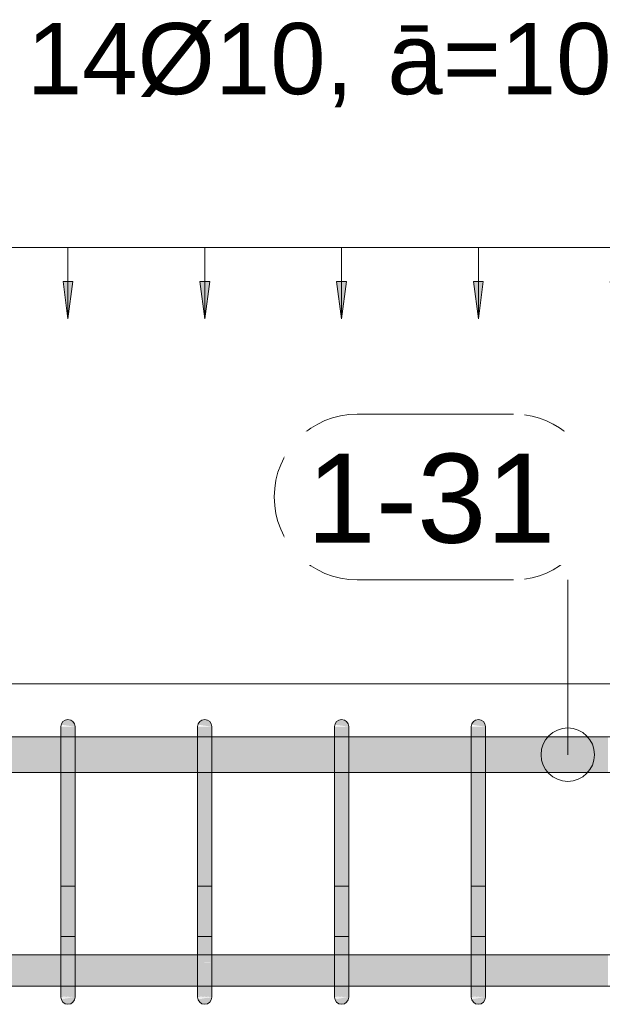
# Model space of a CAD drawing. Header units: millimetres. Extents: x 4307 to 42792, y 1610 to 10025.
# Tile 92 of 256: x 13738 to 14147, y 8695 to 9386. Entities that reach past the tile are written whole.
import ezdxf

# ---------------------------------------------------------------- set-up
doc = ezdxf.new("R2010")
doc.units = ezdxf.units.MM
for name, color, linetype, lineweight in [('A-ANNO-DIMS', 211, 'Continuous', 5), ('A-ANNO-DIMS-25', 211, 'Continuous', 5), ('S-BEAM', 12, 'Continuous', 9), ('S-RBAR', 171, 'Continuous', 5), ('S-RBAR-IDEN', 171, 'Continuous', 5)]:
    doc.layers.add(name, color=color, linetype=linetype, lineweight=lineweight)
doc.styles.add('Arial', font='arial.ttf', dxfattribs={"height": 50})
doc.styles.add('Arial_1', font='arial.ttf', dxfattribs={"height": 62.5})
doc.dimstyles.new('Výztuž_kusy__řezy_', dxfattribs={"dimscale": 304.8, "dimtxt": 0.18, "dimasz": 0, "dimexe": 0, "dimexo": 0.0625, "dimgap": 0.082021, "dimtad": 1, "dimdec": 0, "dimzin": 0, "dimdsep": 46, "dimtxsty": 'Arial_1', "dimblk1": 'NONE', "dimblk2": 'NONE', "dimsah": 1, "dimcen": 0.09, "dimazin": 0, "dimtfac": 1, "dimtdec": 4, "dimtix": 1, "dimtmove": 0, "dimatfit": 3, "dimfxl": 0.164042, "dimfxlon": 1, "dimtvp": 1, "dimtfill": 1, "dimtolj": 1, "dimtzin": 0, "dimarcsym": 2})

# ---------------------------------------------------------------- blocks, each defined once
blk = doc.blocks.new('DIMBLOCK85-V1')
at = {"layer": 'A-ANNO-DIMS-25'}
for points in [[(14059.92, 9176.43), (14063.38, 9202.72), (14056.46, 9202.72)], [(14155.94, 9176.43), (14159.4, 9202.72), (14152.48, 9202.72)]]:
    blk.add_hatch(color=256, dxfattribs=at).paths.add_polyline_path(points)
for p, q in [((14155.94, 9226.43), (14059.92, 9226.43)), ((14059.92, 9226.43), (14059.92, 9226.43)), ((14059.92, 9226.43), (14059.92, 9176.43)), ((14155.94, 9226.43), (14155.94, 9226.43)), ((14155.94, 9226.43), (14155.94, 9176.43)), ((14063.38, 9202.72), (14056.46, 9202.72)), ((14056.46, 9202.72), (14059.92, 9176.43)), ((14059.92, 9176.43), (14063.38, 9202.72)), ((14159.4, 9202.72), (14152.48, 9202.72)), ((14152.48, 9202.72), (14155.94, 9176.43)), ((14155.94, 9176.43), (14159.4, 9202.72))]:
    blk.add_line(p, q, dxfattribs=at)
blk = doc.blocks.new('_None')
blk = doc.blocks.new('DIMBLOCK86-V1')
at = {"layer": 'A-ANNO-DIMS-25'}
for points in [[(13963.91, 9176.43), (13967.37, 9202.72), (13960.44, 9202.72)], [(14059.92, 9176.43), (14063.38, 9202.72), (14056.46, 9202.72)]]:
    blk.add_hatch(color=256, dxfattribs=at).paths.add_polyline_path(points)
for p, q in [((14059.92, 9226.43), (13963.91, 9226.43)), ((13963.91, 9226.43), (13963.91, 9226.43)), ((13963.91, 9226.43), (13963.91, 9176.43)), ((14059.92, 9226.43), (14059.92, 9226.43)), ((14059.92, 9226.43), (14059.92, 9176.43)), ((13967.37, 9202.72), (13960.44, 9202.72)), ((13960.44, 9202.72), (13963.91, 9176.43)), ((13963.91, 9176.43), (13967.37, 9202.72)), ((14063.38, 9202.72), (14056.46, 9202.72)), ((14056.46, 9202.72), (14059.92, 9176.43)), ((14059.92, 9176.43), (14063.38, 9202.72))]:
    blk.add_line(p, q, dxfattribs=at)
blk = doc.blocks.new('DIMBLOCK87-V1')
at = {"layer": 'A-ANNO-DIMS-25'}
for points in [[(13867.89, 9176.43), (13871.35, 9202.72), (13864.43, 9202.72)], [(13963.91, 9176.43), (13967.37, 9202.72), (13960.44, 9202.72)]]:
    blk.add_hatch(color=256, dxfattribs=at).paths.add_polyline_path(points)
for p, q in [((13963.91, 9226.43), (13867.89, 9226.43)), ((13867.89, 9226.43), (13867.89, 9226.43)), ((13867.89, 9226.43), (13867.89, 9176.43)), ((13963.91, 9226.43), (13963.91, 9226.43)), ((13963.91, 9226.43), (13963.91, 9176.43)), ((13871.35, 9202.72), (13864.43, 9202.72)), ((13864.43, 9202.72), (13867.89, 9176.43)), ((13867.89, 9176.43), (13871.35, 9202.72)), ((13967.37, 9202.72), (13960.44, 9202.72)), ((13960.44, 9202.72), (13963.91, 9176.43)), ((13963.91, 9176.43), (13967.37, 9202.72))]:
    blk.add_line(p, q, dxfattribs=at)
blk = doc.blocks.new('DIMBLOCK88-V1')
at = {"layer": 'A-ANNO-DIMS-25'}
for points in [[(13771.87, 9176.43), (13775.34, 9202.72), (13768.41, 9202.72)], [(13867.89, 9176.43), (13871.35, 9202.72), (13864.43, 9202.72)]]:
    blk.add_hatch(color=256, dxfattribs=at).paths.add_polyline_path(points)
for p, q in [((13867.89, 9226.43), (13771.87, 9226.43)), ((13771.87, 9226.43), (13771.87, 9226.43)), ((13771.87, 9226.43), (13771.87, 9176.43)), ((13867.89, 9226.43), (13867.89, 9226.43)), ((13867.89, 9226.43), (13867.89, 9176.43)), ((13775.34, 9202.72), (13768.41, 9202.72)), ((13768.41, 9202.72), (13771.87, 9176.43)), ((13771.87, 9176.43), (13775.34, 9202.72)), ((13871.35, 9202.72), (13864.43, 9202.72)), ((13864.43, 9202.72), (13867.89, 9176.43)), ((13867.89, 9176.43), (13871.35, 9202.72))]:
    blk.add_line(p, q, dxfattribs=at)
blk = doc.blocks.new('DIMBLOCK89-V1')
at = {"layer": 'A-ANNO-DIMS-25'}
for points in [[(13675.86, 9176.43), (13679.32, 9202.72), (13672.4, 9202.72)], [(13771.87, 9176.43), (13775.34, 9202.72), (13768.41, 9202.72)]]:
    blk.add_hatch(color=256, dxfattribs=at).paths.add_polyline_path(points)
for p, q in [((13771.87, 9226.43), (13675.86, 9226.43)), ((13675.86, 9226.43), (13675.86, 9226.43)), ((13675.86, 9226.43), (13675.86, 9176.43)), ((13771.87, 9226.43), (13771.87, 9226.43)), ((13771.87, 9226.43), (13771.87, 9176.43)), ((13679.32, 9202.72), (13672.4, 9202.72)), ((13672.4, 9202.72), (13675.86, 9176.43)), ((13675.86, 9176.43), (13679.32, 9202.72)), ((13775.34, 9202.72), (13768.41, 9202.72)), ((13768.41, 9202.72), (13771.87, 9176.43)), ((13771.87, 9176.43), (13775.34, 9202.72))]:
    blk.add_line(p, q, dxfattribs=at)
blk = doc.blocks.new('DIMBLOCK94-V1')
at = {"layer": 'A-ANNO-DIMS-25'}
for points in [[(13291.8, 9176.43), (13295.26, 9202.72), (13288.33, 9202.72)], [(13387.81, 9176.43), (13391.27, 9202.72), (13384.35, 9202.72)], [(13483.83, 9176.43), (13487.29, 9202.72), (13480.37, 9202.72)], [(13579.84, 9176.43), (13583.3, 9202.72), (13576.38, 9202.72)], [(13675.86, 9176.43), (13679.32, 9202.72), (13672.4, 9202.72)], [(13771.87, 9176.43), (13775.34, 9202.72), (13768.41, 9202.72)], [(13867.89, 9176.43), (13871.35, 9202.72), (13864.43, 9202.72)], [(13963.91, 9176.43), (13967.37, 9202.72), (13960.44, 9202.72)], [(14059.92, 9176.43), (14063.38, 9202.72), (14056.46, 9202.72)], [(14155.94, 9176.43), (14159.4, 9202.72), (14152.48, 9202.72)], [(14251.95, 9176.43), (14255.41, 9202.72), (14248.49, 9202.72)], [(14347.97, 9176.43), (14351.43, 9202.72), (14344.51, 9202.72)], [(14443.98, 9176.43), (14447.45, 9202.72), (14440.52, 9202.72)], [(14540, 9176.43), (14543.46, 9202.72), (14536.54, 9202.72)]]:
    blk.add_hatch(color=256, dxfattribs=at).paths.add_polyline_path(points)
for p, q in [((14540, 9226.43), (13291.8, 9226.43)), ((13387.81, 9226.43), (13291.8, 9226.43)), ((13291.8, 9226.43), (13291.8, 9226.43)), ((13291.8, 9226.43), (13291.8, 9176.43)), ((13483.83, 9226.43), (13387.81, 9226.43)), ((13387.81, 9226.43), (13387.81, 9226.43)), ((13387.81, 9226.43), (13387.81, 9176.43)), ((13579.84, 9226.43), (13483.83, 9226.43)), ((13483.83, 9226.43), (13483.83, 9226.43)), ((13483.83, 9226.43), (13483.83, 9176.43)), ((13675.86, 9226.43), (13579.84, 9226.43)), ((13579.84, 9226.43), (13579.84, 9226.43)), ((13579.84, 9226.43), (13579.84, 9176.43)), ((13771.87, 9226.43), (13675.86, 9226.43)), ((13675.86, 9226.43), (13675.86, 9226.43)), ((13675.86, 9226.43), (13675.86, 9176.43)), ((13867.89, 9226.43), (13771.87, 9226.43)), ((13771.87, 9226.43), (13771.87, 9226.43)), ((13771.87, 9226.43), (13771.87, 9176.43)), ((13963.91, 9226.43), (13867.89, 9226.43)), ((13867.89, 9226.43), (13867.89, 9226.43)), ((13867.89, 9226.43), (13867.89, 9176.43)), ((14059.92, 9226.43), (13963.91, 9226.43)), ((13963.91, 9226.43), (13963.91, 9226.43)), ((13963.91, 9226.43), (13963.91, 9176.43)), ((14155.94, 9226.43), (14059.92, 9226.43)), ((14059.92, 9226.43), (14059.92, 9226.43)), ((14059.92, 9226.43), (14059.92, 9176.43)), ((14251.95, 9226.43), (14155.94, 9226.43)), ((14155.94, 9226.43), (14155.94, 9226.43)), ((14155.94, 9226.43), (14155.94, 9176.43)), ((14347.97, 9226.43), (14251.95, 9226.43)), ((14251.95, 9226.43), (14251.95, 9226.43)), ((14251.95, 9226.43), (14251.95, 9176.43)), ((14443.98, 9226.43), (14347.97, 9226.43)), ((14347.97, 9226.43), (14347.97, 9226.43)), ((14347.97, 9226.43), (14347.97, 9176.43)), ((14540, 9226.43), (14443.98, 9226.43)), ((14443.98, 9226.43), (14443.98, 9226.43)), ((14443.98, 9226.43), (14443.98, 9176.43)), ((14540, 9226.43), (14540, 9226.43)), ((14540, 9226.43), (14540, 9176.43)), ((13295.26, 9202.72), (13288.33, 9202.72)), ((13288.33, 9202.72), (13291.8, 9176.43)), ((13291.8, 9176.43), (13295.26, 9202.72)), ((13391.27, 9202.72), (13384.35, 9202.72)), ((13384.35, 9202.72), (13387.81, 9176.43)), ((13387.81, 9176.43), (13391.27, 9202.72)), ((13487.29, 9202.72), (13480.37, 9202.72)), ((13480.37, 9202.72), (13483.83, 9176.43)), ((13483.83, 9176.43), (13487.29, 9202.72)), ((13583.3, 9202.72), (13576.38, 9202.72)), ((13576.38, 9202.72), (13579.84, 9176.43)), ((13579.84, 9176.43), (13583.3, 9202.72)), ((13679.32, 9202.72), (13672.4, 9202.72)), ((13672.4, 9202.72), (13675.86, 9176.43)), ((13675.86, 9176.43), (13679.32, 9202.72)), ((13775.34, 9202.72), (13768.41, 9202.72)), ((13768.41, 9202.72), (13771.87, 9176.43)), ((13771.87, 9176.43), (13775.34, 9202.72)), ((13871.35, 9202.72), (13864.43, 9202.72)), ((13864.43, 9202.72), (13867.89, 9176.43)), ((13867.89, 9176.43), (13871.35, 9202.72)), ((13967.37, 9202.72), (13960.44, 9202.72)), ((13960.44, 9202.72), (13963.91, 9176.43)), ((13963.91, 9176.43), (13967.37, 9202.72)), ((14063.38, 9202.72), (14056.46, 9202.72)), ((14056.46, 9202.72), (14059.92, 9176.43)), ((14059.92, 9176.43), (14063.38, 9202.72)), ((14159.4, 9202.72), (14152.48, 9202.72)), ((14152.48, 9202.72), (14155.94, 9176.43)), ((14155.94, 9176.43), (14159.4, 9202.72)), ((14255.41, 9202.72), (14248.49, 9202.72)), ((14248.49, 9202.72), (14251.95, 9176.43)), ((14251.95, 9176.43), (14255.41, 9202.72)), ((14351.43, 9202.72), (14344.51, 9202.72)), ((14344.51, 9202.72), (14347.97, 9176.43)), ((14347.97, 9176.43), (14351.43, 9202.72)), ((14447.45, 9202.72), (14440.52, 9202.72)), ((14440.52, 9202.72), (14443.98, 9176.43)), ((14443.98, 9176.43), (14447.45, 9202.72)), ((14543.46, 9202.72), (14536.54, 9202.72)), ((14536.54, 9202.72), (14540, 9176.43)), ((14540, 9176.43), (14543.46, 9202.72))]:
    blk.add_line(p, q, dxfattribs=at)
blk = doc.blocks.new('Popisek výztuže - _Typ_ množství_PRAVÝ-500031-V1')
at = {"layer": 'S-RBAR-IDEN'}
for p, q in [((6694.54, 8583.84), (6584.84, 8583.84)), ((6584.84, 8467.41), (6694.54, 8467.41))]:
    blk.add_line(p, q, dxfattribs=at)
for centre, start, end in [((6584.84, 8525.62), 90, 270), ((6694.54, 8525.62), 277.64339, 82.35661)]:
    blk.add_arc(centre, 58.22, start, end, dxfattribs=at)

msp = doc.modelspace()

# ---------------------------------------------------------------- hatches: boundary and pattern name
at = {"layer": 'S-RBAR'}
for points in [[(13776.87, 8890), (13776.7, 8891.29), (13776.2, 8892.5), (13775.41, 8893.54), (13774.37, 8894.33), (13773.17, 8894.83), (13771.87, 8895), (13770.58, 8894.83), (13769.37, 8894.33), (13768.34, 8893.54), (13767.54, 8892.5), (13767.04, 8891.29), (13776.7, 8890.02)], [(13872.89, 8890), (13872.72, 8891.29), (13872.22, 8892.5), (13871.43, 8893.54), (13870.39, 8894.33), (13869.18, 8894.83), (13867.89, 8895), (13866.6, 8894.83), (13865.39, 8894.33), (13864.35, 8893.54), (13863.56, 8892.5), (13863.06, 8891.29), (13872.72, 8890.02)], [(13968.91, 8890), (13968.74, 8891.29), (13968.24, 8892.5), (13967.44, 8893.54), (13966.41, 8894.33), (13965.2, 8894.83), (13963.91, 8895), (13962.61, 8894.83), (13961.41, 8894.33), (13960.37, 8893.54), (13959.58, 8892.5), (13959.08, 8891.29), (13968.74, 8890.02)], [(14064.92, 8890), (14064.75, 8891.29), (14064.25, 8892.5), (14063.46, 8893.54), (14062.42, 8894.33), (14061.22, 8894.83), (14059.92, 8895), (14058.63, 8894.83), (14057.42, 8894.33), (14056.39, 8893.54), (14055.59, 8892.5), (14055.09, 8891.29), (14064.75, 8890.02)], [(13776.87, 8865), (13776.87, 8890), (13766.87, 8890), (13766.87, 8865)], [(13872.89, 8865), (13872.89, 8890), (13862.89, 8890), (13862.89, 8865)], [(13968.91, 8865), (13968.91, 8890), (13958.91, 8890), (13958.91, 8865)], [(14064.92, 8865), (14064.92, 8890), (14054.92, 8890), (14054.92, 8865)], [(13776.87, 8725), (13776.87, 8865), (13766.87, 8865), (13766.87, 8725)], [(13872.89, 8725), (13872.89, 8865), (13862.89, 8865), (13862.89, 8725)], [(13968.91, 8725), (13968.91, 8865), (13958.91, 8865), (13958.91, 8725)], [(14064.92, 8725), (14064.92, 8865), (14054.92, 8865), (14054.92, 8725)], [(13771.87, 8695), (13773.17, 8695.17), (13774.37, 8695.67), (13775.41, 8696.46), (13776.2, 8697.5), (13776.7, 8698.71), (13776.7, 8699.98), (13767.04, 8698.71), (13767.54, 8697.5), (13768.34, 8696.46), (13769.37, 8695.67), (13770.58, 8695.17)], [(13867.89, 8695), (13869.73, 8695.4), (13870.39, 8695.67), (13871.43, 8696.46), (13872.22, 8697.5), (13872.72, 8698.71), (13872.72, 8699.98), (13863.06, 8698.71), (13863.56, 8697.5), (13864.35, 8696.46), (13865.39, 8695.67), (13866.6, 8695.17)], [(13963.91, 8695), (13965.2, 8695.17), (13966.41, 8695.67), (13967.44, 8696.46), (13968.24, 8697.5), (13968.74, 8698.71), (13968.74, 8699.98), (13959.08, 8698.71), (13959.58, 8697.5), (13960.37, 8696.46), (13961.41, 8695.67), (13962.61, 8695.17)], [(14059.92, 8695), (14061.22, 8695.17), (14062.42, 8695.67), (14063.46, 8696.46), (14064.25, 8697.5), (14064.75, 8698.71), (14064.75, 8699.98), (14055.09, 8698.71), (14055.59, 8697.5), (14056.39, 8696.46), (14057.42, 8695.67), (14058.63, 8695.17)]]:
    msp.add_hatch(color=7, dxfattribs=at).paths.add_polyline_path(points)
h = msp.add_hatch(color=7, dxfattribs=at)
h.paths.add_polyline_path([(12385, 8857.8), (12548.61, 8857.8), (12548.61, 8882.8), (12385, 8882.8), (12385, 8879.13)])
h.paths.add_polyline_path([(15035, 8857.8), (15035, 8882.8), (14995, 8882.8), (14995, 8857.8), (15008.46, 8857.8)])
h.paths.add_polyline_path([(17600.05, 8857.8), (17645, 8857.8), (17645, 8882.8), (17480.45, 8882.8), (17480.45, 8857.8), (17521.52, 8857.8)])
h.paths.add_polyline_path([(15145, 8857.8), (15185, 8857.8), (15185, 8882.8), (15145, 8882.8), (15145, 8865)])
h.paths.add_polyline_path([(12558.61, 8857.8), (12737.69, 8857.8), (12737.69, 8882.8), (12558.61, 8882.8), (12558.61, 8865)])
h.paths.add_polyline_path([(15095, 8857.8), (15135, 8857.8), (15135, 8882.8), (15095, 8882.8), (15095, 8865)])
h.paths.add_polyline_path([(15085, 8857.8), (15085, 8882.8), (15045, 8882.8), (15045, 8857.8)])
h.paths.add_polyline_path([(17470.45, 8857.8), (17470.45, 8882.8), (17291.37, 8882.8), (17291.37, 8857.8), (17442.99, 8857.8)])
h.paths.add_polyline_path([(14935, 8857.8), (14935, 8882.8), (14895, 8882.8), (14895, 8857.8), (14929.93, 8857.8)])
h.paths.add_polyline_path([(15195, 8857.8), (15235, 8857.8), (15235, 8882.8), (15195, 8882.8), (15195, 8865)])
h.paths.add_polyline_path([(12747.69, 8857.8), (12926.77, 8857.8), (12926.77, 8882.8), (12747.69, 8882.8), (12747.69, 8865)])
h.paths.add_polyline_path([(14985, 8857.8), (14985, 8882.8), (14945, 8882.8), (14945, 8857.8)])
h.paths.add_polyline_path([(17281.37, 8857.8), (17281.37, 8882.8), (17102.29, 8882.8), (17102.29, 8857.8), (17128.85, 8857.8)])
h.paths.add_polyline_path([(15295, 8857.8), (15335, 8857.8), (15335, 8882.8), (15295, 8882.8), (15295, 8865)])
h.paths.add_polyline_path([(15245, 8857.8), (15285, 8857.8), (15285, 8882.8), (15245, 8882.8), (15245, 8865)])
h.paths.add_polyline_path([(14885, 8857.8), (14885, 8882.8), (14845, 8882.8), (14845, 8857.8), (14851.39, 8857.8)])
h.paths.add_polyline_path([(12936.77, 8857.8), (13115.85, 8857.8), (13115.85, 8882.8), (12936.77, 8882.8), (12936.77, 8865)])
h.paths.add_polyline_path([(14785, 8857.8), (14785, 8882.8), (14745, 8882.8), (14745, 8857.8), (14772.86, 8857.8)])
h.paths.add_polyline_path([(15395, 8857.8), (15485, 8857.8), (15485, 8882.8), (15395, 8882.8), (15395, 8865)])
h.paths.add_polyline_path([(17092.29, 8857.8), (17092.29, 8882.8), (16913.2, 8882.8), (16913.2, 8857.8), (17050.32, 8857.8)])
h.paths.add_polyline_path([(15345, 8857.8), (15385, 8857.8), (15385, 8882.8), (15345, 8882.8), (15345, 8865)])
h.paths.add_polyline_path([(14835, 8857.8), (14835, 8882.8), (14795, 8882.8), (14795, 8857.8)])
h.paths.add_polyline_path([(14735, 8857.8), (14735, 8882.8), (14695, 8882.8), (14695, 8857.8)])
h.paths.add_polyline_path([(13125.85, 8857.8), (13286.8, 8857.8), (13286.8, 8882.8), (13125.85, 8882.8), (13125.85, 8865)])
h.paths.add_polyline_path([(13296.8, 8857.8), (13382.81, 8857.8), (13382.81, 8882.8), (13296.8, 8882.8), (13296.8, 8865)])
h.paths.add_polyline_path([(15495, 8857.8), (15581.02, 8857.8), (15581.02, 8882.8), (15495, 8882.8), (15495, 8865)])
h.paths.add_polyline_path([(16903.2, 8857.8), (16903.2, 8882.8), (16743.2, 8882.8), (16743.2, 8857.8), (16893.25, 8857.8)])
h.paths.add_polyline_path([(14635, 8857.8), (14635, 8882.8), (14545, 8882.8), (14545, 8857.8), (14615.8, 8857.8)])
h.paths.add_polyline_path([(15591.02, 8857.8), (15677.03, 8857.8), (15677.03, 8882.8), (15591.02, 8882.8), (15591.02, 8865)])
h.paths.add_polyline_path([(16733.2, 8857.8), (16733.2, 8882.8), (16647.19, 8882.8), (16647.19, 8857.8), (16657.66, 8857.8)])
h.paths.add_polyline_path([(14685, 8857.8), (14685, 8882.8), (14645, 8882.8), (14645, 8857.8)])
h.paths.add_polyline_path([(15687.03, 8857.8), (15773.05, 8857.8), (15773.05, 8882.8), (15687.03, 8882.8), (15687.03, 8865)])
h.paths.add_polyline_path([(13392.81, 8857.8), (13478.83, 8857.8), (13478.83, 8882.8), (13392.81, 8882.8), (13392.81, 8865)])
h.paths.add_polyline_path([(14535, 8857.8), (14535, 8882.8), (14448.98, 8882.8), (14448.98, 8857.8), (14458.73, 8857.8)])
h.paths.add_polyline_path([(15783.05, 8857.8), (15869.06, 8857.8), (15869.06, 8882.8), (15783.05, 8882.8), (15783.05, 8865)])
h.paths.add_polyline_path([(16637.19, 8857.8), (16637.19, 8882.8), (16551.17, 8882.8), (16551.17, 8857.8), (16579.12, 8857.8)])
h.paths.add_polyline_path([(14438.98, 8857.8), (14438.98, 8882.8), (14352.97, 8882.8), (14352.97, 8857.8), (14380.2, 8857.8)])
h.paths.add_polyline_path([(13488.83, 8857.8), (13574.84, 8857.8), (13574.84, 8882.8), (13488.83, 8882.8), (13488.83, 8865)])
h.paths.add_polyline_path([(14342.97, 8857.8), (14342.97, 8882.8), (14256.95, 8882.8), (14256.95, 8857.8), (14301.66, 8857.8)])
h.paths.add_polyline_path([(15879.06, 8857.8), (15965.08, 8857.8), (15965.08, 8882.8), (15879.06, 8882.8), (15879.06, 8865)])
h.paths.add_polyline_path([(14246.95, 8857.8), (14246.95, 8882.8), (14160.94, 8882.8), (14160.94, 8857.8), (14223.13, 8857.8)])
h.paths.add_polyline_path([(13584.84, 8857.8), (13670.86, 8857.8), (13670.86, 8882.8), (13584.84, 8882.8), (13584.84, 8865)])
h.paths.add_polyline_path([(15975.08, 8857.8), (16061.09, 8857.8), (16061.09, 8882.8), (15975.08, 8882.8), (15975.08, 8865)])
h.paths.add_polyline_path([(16541.17, 8857.8), (16541.17, 8882.8), (16455.16, 8882.8), (16455.16, 8857.8), (16500.59, 8857.8)])
h.paths.add_polyline_path([(14150.94, 8857.8), (14150.94, 8882.8), (14064.92, 8882.8), (14064.92, 8857.8), (14144.6, 8857.8)])
h.paths.add_polyline_path([(16071.09, 8857.8), (16157.11, 8857.8), (16157.11, 8882.8), (16071.09, 8882.8), (16071.09, 8865)])
h.paths.add_polyline_path([(16445.16, 8857.8), (16445.16, 8882.8), (16359.14, 8882.8), (16359.14, 8857.8), (16422.06, 8857.8)])
h.paths.add_polyline_path([(14054.92, 8857.8), (14054.92, 8882.8), (13968.91, 8882.8), (13968.91, 8857.8), (13987.53, 8857.8)])
h.paths.add_polyline_path([(16167.11, 8857.8), (16253.13, 8857.8), (16253.13, 8882.8), (16167.11, 8882.8), (16167.11, 8865)])
h.paths.add_polyline_path([(13958.91, 8857.8), (13958.91, 8882.8), (13872.89, 8882.8), (13872.89, 8857.8), (13909, 8857.8)])
h.paths.add_polyline_path([(13680.86, 8857.8), (13766.87, 8857.8), (13766.87, 8882.8), (13680.86, 8882.8), (13680.86, 8865)])
h.paths.add_polyline_path([(13776.87, 8857.8), (13862.89, 8857.8), (13862.89, 8882.8), (13776.87, 8882.8), (13776.87, 8865)])
h.paths.add_polyline_path([(16263.13, 8857.8), (16349.14, 8857.8), (16349.14, 8882.8), (16263.13, 8882.8), (16263.13, 8865)])
h = msp.add_hatch(color=7, dxfattribs=at)
h.paths.add_polyline_path([(12359.53, 8707.64), (12359.53, 8729.64), (12180.45, 8729.64), (12180.45, 8707.64), (12338.34, 8707.64)])
h.paths.add_polyline_path([(13830.46, 8707.64), (13862.89, 8707.92), (13862.89, 8729.64), (13776.87, 8729.64), (13776.87, 8707.64), (13791.2, 8707.64)])
h.paths.add_polyline_path([(11945.67, 8707.64), (11981.37, 8707.92), (11981.37, 8729.64), (11802.29, 8729.64), (11802.29, 8707.64), (11867.14, 8707.64)])
h.paths.add_polyline_path([(10532.07, 8707.64), (10569.06, 8707.92), (10569.06, 8729.64), (10483.05, 8729.64), (10483.05, 8707.64), (10492.81, 8707.64)])
h.paths.add_polyline_path([(9745, 8707.64), (9785, 8707.92), (9785, 8729.64), (9745, 8729.64), (9745, 8707.92)])
h.paths.add_polyline_path([(13872.89, 8707.64), (13958.91, 8707.92), (13958.91, 8729.64), (13872.89, 8729.64), (13872.89, 8707.92)])
h.paths.add_polyline_path([(10579.06, 8707.64), (10665.08, 8707.92), (10665.08, 8729.64), (10579.06, 8729.64), (10579.06, 8707.92)])
h.paths.add_polyline_path([(11991.37, 8707.64), (12170.45, 8707.92), (12170.45, 8729.64), (11991.37, 8729.64), (11991.37, 8707.92)])
h.paths.add_polyline_path([(13968.91, 8707.64), (14054.92, 8707.92), (14054.92, 8729.64), (13968.91, 8729.64), (13968.91, 8707.92)])
h.paths.add_polyline_path([(10675.08, 8707.64), (10761.09, 8707.92), (10761.09, 8729.64), (10675.08, 8729.64), (10675.08, 8707.92)])
h.paths.add_polyline_path([(9727.7, 8707.64), (9735, 8707.92), (9735, 8729.64), (9727.7, 8729.64), (9727.7, 8707.92)])
h.paths.add_polyline_path([(11792.29, 8707.64), (11792.29, 8729.64), (11613.2, 8729.64), (11613.2, 8707.64), (11788.6, 8707.64)])
h.paths.add_polyline_path([(13766.87, 8707.64), (13766.87, 8729.64), (13680.86, 8729.64), (13680.86, 8707.64), (13751.93, 8707.64)])
h.paths.add_polyline_path([(14985, 8707.64), (14985, 8729.64), (14945, 8729.64), (14945, 8707.64), (14969.19, 8707.64)])
h.paths.add_polyline_path([(10473.05, 8707.64), (10473.05, 8729.64), (10387.03, 8729.64), (10387.03, 8707.64), (10453.54, 8707.64)])
h.paths.add_polyline_path([(15002.3, 8707.64), (15002.3, 8729.64), (14995, 8729.64), (14995, 8707.64)])
h.paths.add_polyline_path([(10377.03, 8707.64), (10377.03, 8729.64), (10291.02, 8729.64), (10291.02, 8707.64), (10375.01, 8707.64)])
h.paths.add_polyline_path([(14935, 8707.64), (14935, 8729.64), (14895, 8729.64), (14895, 8707.64), (14929.93, 8707.64)])
h.paths.add_polyline_path([(14064.92, 8707.64), (14150.94, 8707.92), (14150.94, 8729.64), (14064.92, 8729.64), (14064.92, 8707.92)])
h.paths.add_polyline_path([(11603.2, 8707.64), (11603.2, 8729.64), (11443.2, 8729.64), (11443.2, 8707.64), (11592.27, 8707.64)])
h.paths.add_polyline_path([(12369.53, 8707.64), (12548.61, 8707.92), (12548.61, 8729.64), (12369.53, 8729.64), (12369.53, 8707.92)])
h.paths.add_polyline_path([(10281.02, 8707.64), (10281.02, 8729.64), (10195, 8729.64), (10195, 8707.64), (10257.21, 8707.64)])
h.paths.add_polyline_path([(13670.86, 8707.64), (13670.86, 8729.64), (13584.84, 8729.64), (13584.84, 8707.64), (13634.13, 8707.64)])
h.paths.add_polyline_path([(9795, 8707.64), (9835, 8707.92), (9835, 8729.64), (9795, 8729.64), (9795, 8707.92)])
h.paths.add_polyline_path([(14160.94, 8707.64), (14246.95, 8707.92), (14246.95, 8729.64), (14160.94, 8729.64), (14160.94, 8707.92)])
h.paths.add_polyline_path([(10771.09, 8707.64), (10857.11, 8707.92), (10857.11, 8729.64), (10771.09, 8729.64), (10771.09, 8707.92)])
h.paths.add_polyline_path([(9845, 8707.64), (9885, 8707.92), (9885, 8729.64), (9845, 8729.64), (9845, 8707.92)])
h.paths.add_polyline_path([(13574.84, 8707.64), (13574.84, 8729.64), (13488.83, 8729.64), (13488.83, 8707.64), (13555.6, 8707.64)])
h.paths.add_polyline_path([(14256.95, 8707.64), (14342.97, 8707.92), (14342.97, 8729.64), (14256.95, 8729.64), (14256.95, 8707.92)])
h.paths.add_polyline_path([(9895, 8707.64), (9935, 8707.92), (9935, 8729.64), (9895, 8729.64), (9895, 8707.92)])
h.paths.add_polyline_path([(12558.61, 8707.64), (12737.69, 8707.92), (12737.69, 8729.64), (12558.61, 8729.64), (12558.61, 8707.92)])
h.paths.add_polyline_path([(11433.2, 8707.64), (11433.2, 8729.64), (11347.19, 8729.64), (11347.19, 8707.64), (11395.94, 8707.64)])
h.paths.add_polyline_path([(14885, 8707.64), (14885, 8729.64), (14845, 8729.64), (14845, 8707.64), (14851.39, 8707.64)])
h.paths.add_polyline_path([(10185, 8707.64), (10185, 8729.64), (10095, 8729.64), (10095, 8707.64), (10178.68, 8707.64)])
h.paths.add_polyline_path([(14835, 8707.64), (14835, 8729.64), (14795, 8729.64), (14795, 8707.64), (14812.13, 8707.64)])
h.paths.add_polyline_path([(10867.11, 8707.64), (10953.13, 8707.92), (10953.13, 8729.64), (10867.11, 8729.64), (10867.11, 8707.92)])
h.paths.add_polyline_path([(11337.19, 8707.64), (11337.19, 8729.64), (11251.17, 8729.64), (11251.17, 8707.64), (11317.41, 8707.64)])
h.paths.add_polyline_path([(14785, 8707.64), (14785, 8729.64), (14745, 8729.64), (14745, 8707.64), (14772.86, 8707.64)])
h.paths.add_polyline_path([(10963.13, 8707.64), (11049.14, 8707.92), (11049.14, 8729.64), (10963.13, 8729.64), (10963.13, 8707.92)])
h.paths.add_polyline_path([(12747.69, 8707.64), (12926.77, 8707.92), (12926.77, 8729.64), (12747.69, 8729.64), (12747.69, 8707.92)])
h.paths.add_polyline_path([(14352.97, 8707.64), (14438.98, 8707.92), (14438.98, 8729.64), (14352.97, 8729.64), (14352.97, 8707.92)])
h.paths.add_polyline_path([(13478.83, 8707.64), (13478.83, 8729.64), (13392.81, 8729.64), (13392.81, 8707.64), (13477.07, 8707.64)])
h.paths.add_polyline_path([(10085, 8707.64), (10085, 8729.64), (10045, 8729.64), (10045, 8707.64), (10060.88, 8707.64)])
h.paths.add_polyline_path([(14448.98, 8707.64), (14535, 8707.92), (14535, 8729.64), (14448.98, 8729.64), (14448.98, 8707.92)])
h.paths.add_polyline_path([(11241.17, 8707.64), (11241.17, 8729.64), (11155.16, 8729.64), (11155.16, 8707.64), (11238.87, 8707.64)])
h.paths.add_polyline_path([(13382.81, 8707.64), (13382.81, 8729.64), (13296.8, 8729.64), (13296.8, 8707.64), (13359.27, 8707.64)])
h.paths.add_polyline_path([(9945, 8707.64), (9985, 8707.92), (9985, 8729.64), (9945, 8729.64), (9945, 8707.92)])
h.paths.add_polyline_path([(12936.77, 8707.64), (13115.85, 8707.92), (13115.85, 8729.64), (12936.77, 8729.64), (12936.77, 8707.92)])
h.paths.add_polyline_path([(10035, 8707.64), (10035, 8729.64), (9995, 8729.64), (9995, 8707.64), (10021.61, 8707.64)])
h.paths.add_polyline_path([(14735, 8707.64), (14735, 8729.64), (14695, 8729.64), (14695, 8707.64), (14733.59, 8707.64)])
h.paths.add_polyline_path([(11145.16, 8707.64), (11145.16, 8729.64), (11059.14, 8729.64), (11059.14, 8707.64), (11121.07, 8707.64)])
h.paths.add_polyline_path([(14545, 8707.64), (14635, 8707.92), (14635, 8729.64), (14545, 8729.64), (14545, 8707.92)])
h.paths.add_polyline_path([(13286.8, 8707.64), (13286.8, 8729.64), (13125.85, 8729.64), (13125.85, 8707.64), (13280.73, 8707.64)])
h.paths.add_polyline_path([(14685, 8707.64), (14685, 8729.64), (14645, 8729.64), (14645, 8707.64), (14655.06, 8707.64)])
h = msp.add_hatch(color=7, dxfattribs=at)
h.paths.add_polyline_path([(13776.87, 8703.08), (13776.87, 8703.74), (13775.52, 8703.89), (13774.67, 8703.51)])
h.paths.add_polyline_path([(13771.38, 8705.53), (13769.7, 8707.49), (13766.87, 8707.92), (13766.87, 8706.75)])
h.paths.add_polyline_path([(13776.87, 8711.72), (13776.87, 8713.44), (13766.87, 8715.43), (13771.6, 8711.91)])
h.paths.add_polyline_path([(13774.84, 8724.03), (13776.87, 8724.24), (13776.87, 8725), (13766.87, 8725), (13766.87, 8724.03)])
h = msp.add_hatch(color=7, dxfattribs=at)
h.paths.add_polyline_path([(13776.87, 8700), (13776.87, 8703.08), (13774.67, 8703.51), (13775.52, 8703.89), (13776.87, 8703.74), (13776.87, 8711.72), (13772.34, 8711.99), (13766.87, 8715.43), (13766.87, 8708.15), (13769.85, 8707.32), (13771.38, 8705.53), (13766.87, 8706.75), (13767.04, 8700.99), (13768.96, 8700.85), (13773.17, 8700.4)])
h.paths.add_polyline_path([(13776.87, 8700), (13766.87, 8700.85), (13767.04, 8700), (13771.87, 8700)])
h.paths.add_polyline_path([(13776.87, 8713.44), (13776.87, 8724.24), (13774.84, 8724.03), (13766.87, 8724.03), (13766.87, 8715.43)])
h = msp.add_hatch(color=7, dxfattribs=at)
h.paths.add_polyline_path([(13872.89, 8703.08), (13872.89, 8703.74), (13871.53, 8703.89), (13870.69, 8703.51)])
h.paths.add_polyline_path([(13867.4, 8705.53), (13865.72, 8707.49), (13862.89, 8707.92), (13862.89, 8706.75)])
h.paths.add_polyline_path([(13872.89, 8711.72), (13872.89, 8713.44), (13862.89, 8715.43), (13867.61, 8711.91), (13869.73, 8711.83)])
h.paths.add_polyline_path([(13862.89, 8724.03), (13872.89, 8724.24), (13872.89, 8725), (13862.89, 8725)])
h = msp.add_hatch(color=7, dxfattribs=at)
h.paths.add_polyline_path([(13872.89, 8700), (13872.89, 8703.08), (13870.69, 8703.51), (13871.53, 8703.89), (13872.89, 8703.74), (13872.89, 8711.72), (13868.36, 8711.99), (13862.89, 8715.43), (13862.89, 8708.15), (13865.86, 8707.32), (13867.4, 8705.53), (13862.89, 8706.75), (13863.06, 8700.99), (13864.98, 8700.85), (13869.73, 8700.34)])
h.paths.add_polyline_path([(13869.73, 8700), (13869.73, 8700.27), (13862.89, 8700.85), (13863.06, 8700), (13869.18, 8700)])
h.paths.add_polyline_path([(13872.89, 8713.44), (13872.89, 8724.24), (13870.86, 8724.03), (13862.89, 8724.03), (13862.89, 8715.43), (13869.73, 8714.07)])
h = msp.add_hatch(color=7, dxfattribs=at)
h.paths.add_polyline_path([(13968.91, 8703.08), (13968.91, 8703.74), (13967.55, 8703.89), (13966.7, 8703.51)])
h.paths.add_polyline_path([(13963.41, 8705.53), (13961.73, 8707.49), (13958.91, 8707.92), (13958.91, 8706.75)])
h.paths.add_polyline_path([(13968.91, 8711.72), (13968.91, 8713.44), (13958.91, 8715.43), (13963.63, 8711.91)])
h.paths.add_polyline_path([(13966.88, 8724.03), (13968.91, 8724.24), (13968.91, 8725), (13958.91, 8725), (13958.91, 8724.03)])
h = msp.add_hatch(color=7, dxfattribs=at)
h.paths.add_polyline_path([(13968.91, 8700), (13968.91, 8703.08), (13966.7, 8703.51), (13967.55, 8703.89), (13968.91, 8703.74), (13968.91, 8711.72), (13964.37, 8711.99), (13958.91, 8715.43), (13958.91, 8708.15), (13961.88, 8707.32), (13963.41, 8705.53), (13958.91, 8706.75), (13959.08, 8700.99), (13960.99, 8700.85), (13965.2, 8700.4)])
h.paths.add_polyline_path([(13958.91, 8700), (13968.91, 8700), (13958.91, 8700.85)])
h.paths.add_polyline_path([(13968.91, 8713.44), (13968.91, 8724.24), (13966.88, 8724.03), (13958.91, 8724.03), (13958.91, 8715.43)])
h = msp.add_hatch(color=7, dxfattribs=at)
h.paths.add_polyline_path([(14064.92, 8703.08), (14064.92, 8703.74), (14063.56, 8703.89), (14062.72, 8703.51)])
h.paths.add_polyline_path([(14059.43, 8705.53), (14057.75, 8707.49), (14054.92, 8707.92), (14054.92, 8706.75)])
h.paths.add_polyline_path([(14064.92, 8711.72), (14064.92, 8713.44), (14054.92, 8715.43), (14059.65, 8711.91)])
h.paths.add_polyline_path([(14062.89, 8724.03), (14064.92, 8724.24), (14064.92, 8725), (14054.92, 8725), (14054.92, 8724.03)])
h = msp.add_hatch(color=7, dxfattribs=at)
h.paths.add_polyline_path([(14064.92, 8700), (14064.92, 8703.08), (14062.72, 8703.51), (14063.56, 8703.89), (14064.92, 8703.74), (14064.92, 8711.72), (14060.39, 8711.99), (14054.92, 8715.43), (14054.92, 8708.15), (14057.89, 8707.32), (14059.43, 8705.53), (14054.92, 8706.75), (14055.09, 8700.99), (14057.01, 8700.85), (14061.22, 8700.4)])
h.paths.add_polyline_path([(14054.92, 8700), (14064.92, 8700), (14054.92, 8700.85)])
h.paths.add_polyline_path([(14064.92, 8713.44), (14064.92, 8724.24), (14062.89, 8724.03), (14054.92, 8724.03), (14054.92, 8715.43)])

# ---------------------------------------------------------------- linework, layer by layer
at = {"layer": 'S-BEAM'}
msp.add_line((9890, 8920), (14840, 8920), dxfattribs=at)
msp.add_line((9890, 8920), (14840, 8920), dxfattribs=at)
at = {"layer": 'S-RBAR'}
for p, q in [((13766.87, 8865), (13766.87, 8890)), ((13766.87, 8865), (13766.87, 8890)), ((13776.87, 8865), (13776.87, 8890)), ((13776.87, 8865), (13776.87, 8890)), ((13862.89, 8865), (13862.89, 8890)), ((13862.89, 8865), (13862.89, 8890)), ((13872.89, 8865), (13872.89, 8890)), ((13872.89, 8865), (13872.89, 8890)), ((13958.91, 8865), (13958.91, 8890)), ((13958.91, 8865), (13958.91, 8890)), ((13968.91, 8865), (13968.91, 8890)), ((13968.91, 8865), (13968.91, 8890)), ((14054.92, 8865), (14054.92, 8890)), ((14054.92, 8865), (14054.92, 8890)), ((14064.92, 8865), (14064.92, 8890)), ((14064.92, 8865), (14064.92, 8890)), ((17645, 8882.8), (12385, 8882.8)), ((17645, 8882.8), (12385, 8882.8)), ((17645, 8882.8), (12385, 8882.8)), ((13766.87, 8725), (13766.87, 8865)), ((13766.87, 8865), (13766.87, 8725)), ((13776.87, 8725), (13776.87, 8865)), ((13776.87, 8865), (13776.87, 8725)), ((13862.89, 8725), (13862.89, 8865)), ((13862.89, 8865), (13862.89, 8725)), ((13872.89, 8725), (13872.89, 8865)), ((13872.89, 8865), (13872.89, 8725)), ((13958.91, 8725), (13958.91, 8865)), ((13958.91, 8865), (13958.91, 8725)), ((13968.91, 8725), (13968.91, 8865)), ((13968.91, 8865), (13968.91, 8725)), ((14054.92, 8725), (14054.92, 8865)), ((14054.92, 8865), (14054.92, 8725)), ((14064.92, 8725), (14064.92, 8865)), ((14064.92, 8865), (14064.92, 8725)), ((17645, 8857.8), (12385, 8857.8)), ((17645, 8857.8), (12385, 8857.8)), ((17645, 8857.8), (12385, 8857.8)), ((13766.87, 8778.03), (13766.87, 8742.68)), ((13766.87, 8778.03), (13776.87, 8778.03)), ((13776.87, 8778.03), (13776.87, 8742.68)), ((13862.89, 8778.03), (13862.89, 8742.68)), ((13862.89, 8778.03), (13872.89, 8778.03)), ((13872.89, 8778.03), (13872.89, 8742.68)), ((13958.91, 8778.03), (13958.91, 8742.68)), ((13958.91, 8778.03), (13968.91, 8778.03)), ((13968.91, 8778.03), (13968.91, 8742.68)), ((14054.92, 8778.03), (14054.92, 8742.68)), ((14054.92, 8778.03), (14064.92, 8778.03)), ((14064.92, 8778.03), (14064.92, 8742.68)), ((13766.87, 8700), (13766.87, 8742.68)), ((13776.87, 8742.68), (13766.87, 8742.68)), ((13766.87, 8707.32), (13766.87, 8742.68)), ((13776.87, 8700), (13776.87, 8742.68)), ((13776.87, 8707.32), (13776.87, 8742.68)), ((13862.89, 8700), (13862.89, 8742.68)), ((13872.89, 8742.68), (13862.89, 8742.68)), ((13862.89, 8707.32), (13862.89, 8742.68)), ((13872.89, 8700), (13872.89, 8742.68)), ((13872.89, 8707.32), (13872.89, 8742.68)), ((13958.91, 8700), (13958.91, 8742.68)), ((13968.91, 8742.68), (13958.91, 8742.68)), ((13958.91, 8707.32), (13958.91, 8742.68)), ((13968.91, 8700), (13968.91, 8742.68)), ((13968.91, 8707.32), (13968.91, 8742.68)), ((14054.92, 8700), (14054.92, 8742.68)), ((14064.92, 8742.68), (14054.92, 8742.68)), ((14054.92, 8707.32), (14054.92, 8742.68)), ((14064.92, 8700), (14064.92, 8742.68)), ((14064.92, 8707.32), (14064.92, 8742.68)), ((9727.7, 8729.64), (15002.3, 8729.64)), ((9727.7, 8729.64), (15002.3, 8729.64)), ((9727.7, 8729.64), (15002.3, 8729.64)), ((13766.87, 8700), (13766.87, 8725)), ((13766.87, 8707.32), (13766.87, 8725)), ((13776.87, 8700), (13776.87, 8725)), ((13776.87, 8700), (13776.87, 8725)), ((13862.89, 8700), (13862.89, 8725)), ((13862.89, 8707.32), (13862.89, 8725)), ((13872.89, 8700), (13872.89, 8725)), ((13872.89, 8700), (13872.89, 8725)), ((13958.91, 8700), (13958.91, 8725)), ((13958.91, 8707.32), (13958.91, 8725)), ((13968.91, 8700), (13968.91, 8725)), ((13968.91, 8700), (13968.91, 8725)), ((14054.92, 8700), (14054.92, 8725)), ((14054.92, 8707.32), (14054.92, 8725)), ((14064.92, 8700), (14064.92, 8725)), ((14064.92, 8700), (14064.92, 8725)), ((9727.7, 8707.64), (15002.3, 8707.64)), ((9727.7, 8707.64), (15002.3, 8707.64)), ((9727.7, 8707.64), (15002.3, 8707.64)), ((13766.87, 8700.85), (13766.87, 8707.32)), ((13766.87, 8700.85), (13766.87, 8707.32)), ((13776.87, 8700), (13776.87, 8707.32)), ((13862.89, 8700.85), (13862.89, 8707.32)), ((13862.89, 8700.85), (13862.89, 8707.32)), ((13872.89, 8700), (13872.89, 8707.32)), ((13958.91, 8700.85), (13958.91, 8707.32)), ((13958.91, 8700.85), (13958.91, 8707.32)), ((13968.91, 8700), (13968.91, 8707.32)), ((14054.92, 8700.85), (14054.92, 8707.32)), ((14054.92, 8700.85), (14054.92, 8707.32)), ((14064.92, 8700), (14064.92, 8707.32))]:
    msp.add_line(p, q, dxfattribs=at)
for centre, start, end in [((13771.87, 8890), 0, 180), ((13771.87, 8890), 0, 180), ((13867.89, 8890), 0, 180), ((13867.89, 8890), 0, 180), ((13963.91, 8890), 0, 180), ((13963.91, 8890), 0, 180), ((14059.92, 8890), 0, 180), ((14059.92, 8890), 0, 180), ((13771.87, 8700), 180, 0), ((13771.87, 8700), 180, 0), ((13771.87, 8700), 180, 0), ((13867.89, 8700), 180, 0), ((13867.89, 8700), 180, 0), ((13867.89, 8700), 180, 0), ((13963.91, 8700), 180, 0), ((13963.91, 8700), 180, 0), ((13963.91, 8700), 180, 0), ((14059.92, 8700), 180, 0), ((14059.92, 8700), 180, 0), ((14059.92, 8700), 180, 0)]:
    msp.add_arc(centre, 5, start, end, dxfattribs=at)
at = {"layer": 'S-RBAR-IDEN'}
msp.add_line((14122.62, 8870.3), (14122.62, 8993.09), dxfattribs=at)
msp.add_circle((14122.62, 8870.3), 18.75, dxfattribs=at)

# ---------------------------------------------------------------- block references
msp.add_blockref('Popisek výztuže - _Typ_ množství_PRAVÝ-500031-V1', (7390.05, 525.68), dxfattribs=at)

# ---------------------------------------------------------------- texts
at = {"layer": 'S-RBAR-IDEN', "char_height": 50, "attachment_point": 1, "style": 'Arial', "bg_fill": 3, "box_fill_scale": 1.25, "bg_fill_color": 256, "bg_fill_true_color": 13158600, "bg_fill_transparency": 0}
for s, insert, width in [('14Ø10, ', (13743.02, 9384.16), 306.6455), ('ā=100', (13996.03, 9384.16), 242.5105)]:
    msp.add_mtext(s, dxfattribs=dict(at, insert=insert, width=width))

# ---------------------------------------------------------------- dimensions: what is measured, and where the dimension line sits
at = {"layer": 'A-ANNO-DIMS'}
for base, p1, p2, text, override, picture, middle in [((13291.8, 9226.43), (14540, 9176.43), (13291.8, 9176.43), '96 1248', {"dimpost": '<>', "dimblk1": 'None', "dimblk2": 'None', "dimsah": 1, "dimfxl": 1248.204827}, 'DIMBLOCK94-V1', (13915.9, 9283.35)), ((13675.86, 9226.43), (13771.87, 9176.43), (13675.86, 9176.43), ' ', {"dimpost": '<>', "dimfxl": 96.015756}, 'DIMBLOCK89-V1', (13723.87, 9226.43)), ((13771.87, 9226.43), (13867.89, 9176.43), (13771.87, 9176.43), ' ', {"dimpost": '<>', "dimfxl": 96.015756}, 'DIMBLOCK88-V1', (13819.88, 9226.43)), ((13867.89, 9226.43), (13963.91, 9176.43), (13867.89, 9176.43), ' ', {"dimpost": '<>', "dimfxl": 96.015756}, 'DIMBLOCK87-V1', (13915.9, 9226.43)), ((13963.91, 9226.43), (14059.92, 9176.43), (13963.91, 9176.43), ' ', {"dimpost": '<>', "dimfxl": 96.015756}, 'DIMBLOCK86-V1', (14011.91, 9226.43)), ((14059.92, 9226.43), (14155.94, 9176.43), (14059.92, 9176.43), ' ', {"dimpost": '<>', "dimfxl": 96.015756}, 'DIMBLOCK85-V1', (14107.93, 9226.43))]:
    dim = msp.add_linear_dim(base=base, p1=p1, p2=p2, text=text, dimstyle='Výztuž_kusy__řezy_', override=override, dxfattribs=at)
    dim.commit()
    dim.dimension.update_dxf_attribs({"geometry": picture, "text_midpoint": middle})

# ---------------------------------------------------------------- next in the draw order: texts
at = {"layer": 'S-RBAR-IDEN', "insert": (13939.32, 9081.67), "char_height": 62.5, "width": 210.443, "attachment_point": 1, "style": 'Arial_1', "bg_fill": 3, "box_fill_scale": 1.25, "bg_fill_color": 256, "bg_fill_true_color": 13158600, "bg_fill_transparency": 0}
msp.add_mtext('1-31', dxfattribs=at)

doc.saveas('drawing.dxf')
